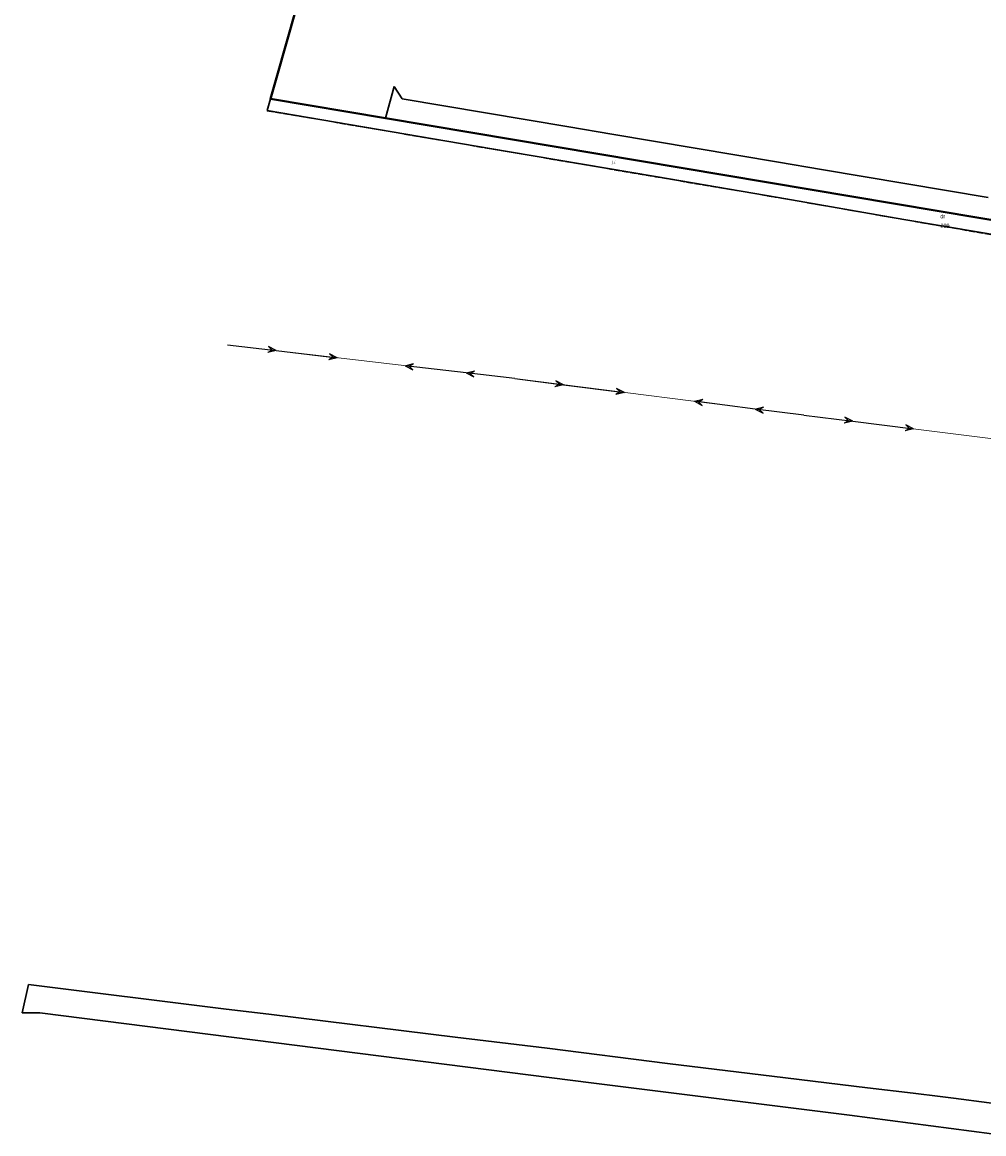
# Model space of a CAD drawing. Header units: metres. Extents: x 5548743 to 5556416, y 5707500 to 5714000.
# Tile 52 of 203: x 5554039 to 5554392, y 5709251 to 5709659. Entities that reach past the tile are written whole.
import ezdxf
from ezdxf.enums import TextEntityAlignment as Align

# ---------------------------------------------------------------- set-up
doc = ezdxf.new("R2010")
doc.units = ezdxf.units.M
doc.header["$MEASUREMENT"] = 0
for name, pattern in [('1.5_0.75', [2.25, 1.5, -0.75]), ('2.25_0.75', [3, 2.25, -0.75]), ('219-1000', [0]), ('suep_wn_1000', [0])]:
    doc.linetypes.add(name, pattern=pattern)
doc.layers.get('0').update_dxf_attribs({"color": 2, "linetype": 'CONTINUOUS', "lineweight": 5})
for name, color, linetype in [('210-oznaczenie konturu użytku gruntowego', 7, 'CONTINUOUS'), ('211-numer działki ewidencyjnej', 7, 'CONTINUOUS'), ('216-obręb ewidencyjny', 7, 'CONTINUOUS'), ('217-kontur klasyfikacyjny', 7, 'CONTINUOUS'), ('218-kontur użytku gruntowego', 7, 'CONTINUOUS'), ('219-działka ewidencyjna', 7, 'CONTINUOUS'), ('jezdnia', 7, 'CONTINUOUS'), ('jezdnia-Atr17', 7, 'CONTINUOUS'), ('przewód elektroenergetyczny wysokiego napięcia', 7, 'CONTINUOUS')]:
    doc.layers.add(name, color=color, linetype=linetype)
doc.styles.get("Standard").update_dxf_attribs({"font": 'Working1250', "width": 0.75})

# ---------------------------------------------------------------- blocks, each defined once
blk = doc.blocks.new('SUEP3')
at = {"color": 0, "linetype": 'Continuous'}
for p, q in [((0, 0), (18.004, 0)), ((18.004, 0), (15.004, 1.125)), ((15.004, 1.125), (16.504, 0)), ((18.004, 0), (15.004, -1.125)), ((16.504, 0), (15.004, -1.125)), ((18.004, 0), (40.504, 0)), ((40.504, 0), (37.504, 1.125)), ((37.504, 1.125), (39.004, 0)), ((40.504, 0), (37.504, -1.125)), ((39.004, 0), (37.504, -1.125))]:
    blk.add_line(p, q, dxfattribs=at)

msp = doc.modelspace()

# ---------------------------------------------------------------- linework, layer by layer
at = {"layer": '216-obręb ewidencyjny', "color": 4, "linetype": 'Continuous', "lineweight": 35, "flags": 128}
for points in [[(5555256.15, 5709556.47), (5555010.66, 5709588.18), (5555014.08, 5709614.94), (5555004.95, 5709615.36), (5555002.58, 5709615.56), (5554879.17, 5709626.54), (5554702.25, 5709646.33), (5554701.94, 5709646.42), (5554667.79, 5709656.98), (5554640.74, 5709652.53), (5554641.5, 5709658.27), (5554621.17, 5709654.39), (5554605.07, 5709652.74), (5554608.31, 5709640.8), (5554611.39, 5709625), (5554614.84, 5709593.51), (5554621.43, 5709559.47), (5554623.68, 5709547.83), (5554172.37, 5709623.65), (5554130.29, 5709630.74), (5554132.49, 5709638.43), (5554139.83, 5709664.15)], [(5554139.83, 5709664.15), (5554132.49, 5709638.43), (5554130.29, 5709630.74), (5554172.37, 5709623.65), (5554623.68, 5709547.83), (5554621.43, 5709559.47), (5554614.84, 5709593.51), (5554611.39, 5709625), (5554608.31, 5709640.8), (5554605.07, 5709652.74), (5554621.17, 5709654.39), (5554641.5, 5709658.27), (5554640.74, 5709652.53), (5554667.79, 5709656.98), (5554701.94, 5709646.42), (5554702.25, 5709646.33), (5554879.17, 5709626.54), (5555002.58, 5709615.56), (5555004.95, 5709615.36), (5555014.08, 5709614.94), (5555010.66, 5709588.18), (5555256.15, 5709556.47)]]:
    msp.add_lwpolyline(points, dxfattribs=at)
at = {"layer": '217-kontur klasyfikacyjny', "color": 3, "linetype": '1.5_0.75', "lineweight": 18, "flags": 128}
for points in [[(5554139.83, 5709664.15), (5554132.49, 5709638.43)], [(5554132.49, 5709638.43), (5554130.29, 5709630.74)], [(5554130.29, 5709630.74), (5554172.37, 5709623.65)], [(5554172.37, 5709623.65), (5554497.19, 5709569.08)]]:
    msp.add_lwpolyline(points, dxfattribs=at)
at = {"layer": '218-kontur użytku gruntowego', "color": 70, "linetype": '1.5_0.75', "lineweight": 18, "flags": 128}
for points in [[(5554139.83, 5709664.15), (5554132.49, 5709638.43)], [(5554132.49, 5709638.43), (5554130.29, 5709630.74)], [(5554130.29, 5709630.74), (5554129.06, 5709626.4)], [(5554172.37, 5709623.65), (5554130.29, 5709630.74)], [(5554130.29, 5709630.74), (5554172.37, 5709623.65)], [(5554129.06, 5709626.4), (5554199.91, 5709614.35)], [(5554497.19, 5709569.08), (5554172.37, 5709623.65)], [(5554172.37, 5709623.65), (5554497.19, 5709569.08)], [(5554199.91, 5709614.35), (5554217.91, 5709611.29)], [(5554217.91, 5709611.29), (5554271.46, 5709602.19)], [(5554271.46, 5709602.19), (5554307.83, 5709596.02)], [(5554307.83, 5709596.02), (5554316.46, 5709594.56)], [(5554316.46, 5709594.56), (5554362.53, 5709586.51)], [(5554362.53, 5709586.51), (5554391.59, 5709581.51)], [(5554391.59, 5709581.51), (5554407.2, 5709578.83)], [(5554041.47, 5709305.9), (5554039.19, 5709295.51)], [(5554113.07, 5709297.05), (5554041.47, 5709305.9)], [(5554039.19, 5709295.51), (5554045.68, 5709295.56)], [(5554045.68, 5709295.56), (5554221.1, 5709273.28)], [(5554130.6, 5709294.89), (5554113.07, 5709297.05)], [(5554198.02, 5709286.56), (5554130.6, 5709294.89)], [(5554231.76, 5709282.54), (5554198.02, 5709286.56)], [(5554275.9, 5709276.96), (5554231.76, 5709282.54)], [(5554221.1, 5709273.28), (5554248.89, 5709269.76)], [(5554294.15, 5709274.71), (5554275.9, 5709276.96)], [(5554319.12, 5709271.64), (5554294.15, 5709274.71)], [(5554248.89, 5709269.76), (5554286.34, 5709265.04)], [(5554349.16, 5709268.02), (5554319.12, 5709271.64)], [(5554380.75, 5709264.25), (5554349.16, 5709268.02)], [(5554286.34, 5709265.04), (5554342.61, 5709257.96)], [(5554433.02, 5709257.41), (5554380.75, 5709264.25)], [(5554342.61, 5709257.96), (5554350.02, 5709256.99)], [(5554350.02, 5709256.99), (5554357.6, 5709256.01)], [(5554357.6, 5709256.01), (5554394.85, 5709251.18)]]:
    msp.add_lwpolyline(points, dxfattribs=at)
at = {"layer": '219-działka ewidencyjna', "color": 94, "linetype": '219-1000', "lineweight": 30, "flags": 128}
for points in [[(5554172.37, 5709623.65), (5554175.66, 5709635.19)], [(5554175.66, 5709635.19), (5554178.51, 5709630.7)], [(5554130.29, 5709630.74), (5554129.06, 5709626.4)], [(5554130.29, 5709630.74), (5554172.37, 5709623.65)], [(5554178.51, 5709630.7), (5554209.07, 5709625.55)], [(5554129.06, 5709626.4), (5554199.91, 5709614.35)], [(5554209.07, 5709625.55), (5554239.64, 5709620.41)], [(5554172.37, 5709623.65), (5554623.68, 5709547.83)], [(5554239.64, 5709620.41), (5554255.42, 5709617.75)], [(5554255.42, 5709617.75), (5554285.99, 5709612.61)], [(5554199.91, 5709614.35), (5554217.91, 5709611.29)], [(5554285.99, 5709612.61), (5554316.56, 5709607.46)], [(5554271.46, 5709602.19), (5554217.91, 5709611.29)], [(5554316.56, 5709607.46), (5554332.33, 5709604.8)], [(5554332.33, 5709604.8), (5554362.9, 5709599.66)], [(5554271.46, 5709602.19), (5554316.46, 5709594.56)], [(5554362.9, 5709599.66), (5554393.47, 5709594.51)], [(5554316.46, 5709594.56), (5554362.53, 5709586.51)], [(5554362.53, 5709586.51), (5554391.59, 5709581.51)], [(5554391.59, 5709581.51), (5554407.2, 5709578.83)], [(5554039.19, 5709295.51), (5554041.47, 5709305.9)], [(5554041.47, 5709305.9), (5554113.07, 5709297.05)], [(5554039.19, 5709295.51), (5554045.68, 5709295.56)], [(5554045.68, 5709295.56), (5554248.89, 5709269.76)], [(5554113.07, 5709297.05), (5554130.6, 5709294.89)], [(5554198.02, 5709286.56), (5554130.6, 5709294.89)], [(5554198.02, 5709286.56), (5554231.76, 5709282.54)], [(5554231.76, 5709282.54), (5554275.9, 5709276.96)], [(5554275.9, 5709276.96), (5554319.12, 5709271.64)], [(5554248.89, 5709269.76), (5554342.61, 5709257.96)], [(5554319.12, 5709271.64), (5554349.16, 5709268.02)], [(5554349.16, 5709268.02), (5554365.93, 5709266.02)], [(5554365.93, 5709266.02), (5554375.86, 5709264.83)], [(5554380.75, 5709264.25), (5554375.86, 5709264.83)], [(5554380.75, 5709264.25), (5554433.02, 5709257.41)], [(5554342.61, 5709257.96), (5554394.85, 5709251.18)]]:
    msp.add_lwpolyline(points, dxfattribs=at)
at = {"layer": 'jezdnia', "color": 252, "linetype": '2.25_0.75', "lineweight": 18, "flags": 128}
msp.add_lwpolyline([(5554129.07, 5709626.24), (5554271.48, 5709602.01), (5554316.49, 5709594.38), (5554362.56, 5709586.32), (5554391.63, 5709581.32), (5554443.2, 5709572.43), (5554471.95, 5709567.31), (5554624.93, 5709541.12), (5554623.75, 5709547.62), (5554584.25, 5709554.27), (5554497.11, 5709568.95), (5554130.29, 5709630.74)], close=True, dxfattribs=at)
at = {"layer": 'przewód elektroenergetyczny wysokiego napięcia', "color": 1, "linetype": 'suep_wn_1000', "lineweight": 18, "flags": 128}
for points in [[(5554114.48, 5709540.5), (5554219.84, 5709528.11)], [(5554219.84, 5709528.11), (5554325.91, 5709514.7)], [(5554325.91, 5709514.7), (5554432.45, 5709501.36)]]:
    msp.add_lwpolyline(points, dxfattribs=at)

# ---------------------------------------------------------------- block references
at = {"layer": 'przewód elektroenergetyczny wysokiego napięcia', "color": 1, "linetype": 'Continuous', "lineweight": 18}
for p, rotation in [((5554114.48, 5709540.5), 353.293), ((5554219.84, 5709528.11), 173.293), ((5554219.84, 5709528.11), 352.795), ((5554325.91, 5709514.7), 172.795), ((5554325.91, 5709514.7), 352.8630000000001)]:
    msp.add_blockref('SUEP3', p, dxfattribs=dict(at, rotation=rotation))

# ---------------------------------------------------------------- texts
at = {"layer": '210-oznaczenie konturu użytku gruntowego', "color": 70, "linetype": 'Continuous', "lineweight": 18, "width": 0.79}
msp.add_text('dr', height=1.5, dxfattribs=at).set_placement((5554375.93, 5709586.9))
at = {"layer": '211-numer działki ewidencyjnej', "color": 94, "linetype": 'Continuous', "lineweight": 30, "width": 0.79}
msp.add_text('209', height=1.5, dxfattribs=at).set_placement((5554375.98, 5709584.9), align=Align.TOP_LEFT)
at = {"layer": 'jezdnia-Atr17', "color": 252, "width": 0.9}
msp.add_text('j.i.', height=1.125, rotation=349.037, dxfattribs=at).set_placement((5554255.47, 5709607.04))

doc.saveas('drawing.dxf')
